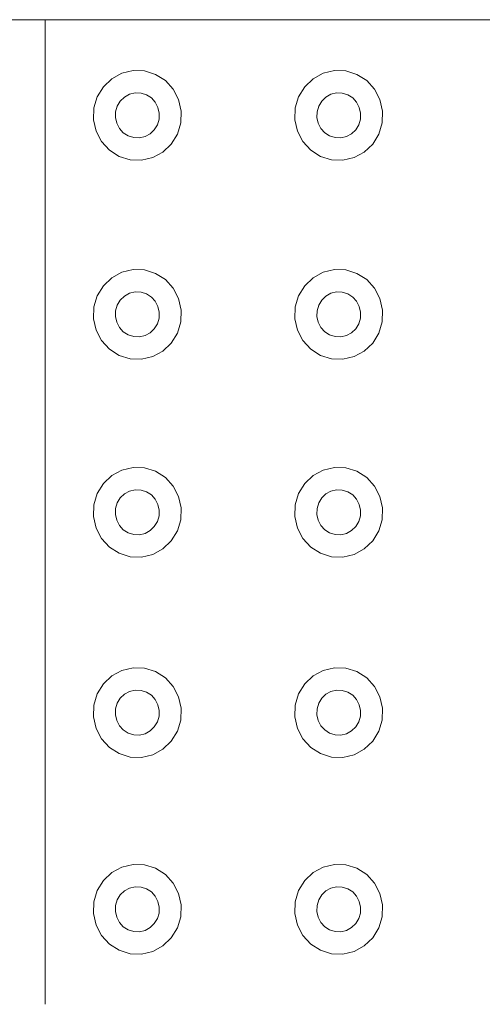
# Model space of a CAD drawing. Extents: x 5066 to 9756, y -2696 to -1109.
# Tile 239 of 248: x 9439.925 to 9440.161, y -2592.385 to -2591.885. Entities that reach past the tile are written whole.
import ezdxf

# ---------------------------------------------------------------- set-up
doc = ezdxf.new("R2010")
doc.units = 0
doc.header["$MEASUREMENT"] = 0
doc.layers.add('IFC-Elemento construtivo genérico-Contorno', color=253, linetype='CONTINUOUS', lineweight=5)

msp = doc.modelspace()

# ---------------------------------------------------------------- linework, layer by layer
at = {"layer": 'IFC-Elemento construtivo genérico-Contorno', "color": 8, "lineweight": 5}
for p, q in [((9439.75687, -2591.88503), (9439.93839, -2591.88503)), ((9439.93839, -2591.88503), (9440.43839, -2591.88503)), ((9439.93839, -2592.38503), (9439.93839, -2591.88503)), ((9439.96804, -2591.91906), (9439.9723, -2591.91499)), ((9439.9723, -2591.91499), (9439.97745, -2591.91218)), ((9439.97745, -2591.91218), (9439.98312, -2591.91083)), ((9439.98312, -2591.91083), (9439.98898, -2591.91104)), ((9439.98898, -2591.91104), (9439.99456, -2591.91279)), ((9439.99456, -2591.91279), (9439.99952, -2591.91595)), ((9440.07034, -2591.91906), (9440.0746, -2591.91499)), ((9440.0746, -2591.91499), (9440.07976, -2591.91218)), ((9440.07976, -2591.91218), (9440.08546, -2591.91083)), ((9440.08546, -2591.91083), (9440.09128, -2591.91104)), ((9440.09128, -2591.91104), (9440.09687, -2591.91279)), ((9440.09687, -2591.91279), (9440.10183, -2591.91595)), ((9439.96491, -2591.92414), (9439.96804, -2591.91906)), ((9439.99952, -2591.91595), (9440.00347, -2591.92032)), ((9440.06726, -2591.92414), (9440.07034, -2591.91906)), ((9440.10183, -2591.91595), (9440.10581, -2591.92032)), ((9439.96323, -2591.92985), (9439.96491, -2591.92414)), ((9439.97663, -2591.92634), (9439.97878, -2591.9243)), ((9439.97878, -2591.9243), (9439.98136, -2591.9229)), ((9439.98136, -2591.9229), (9439.98421, -2591.92223)), ((9439.98421, -2591.92223), (9439.98714, -2591.92233)), ((9439.98714, -2591.92233), (9439.98991, -2591.92321)), ((9439.98991, -2591.92321), (9439.99241, -2591.92479)), ((9439.99241, -2591.92479), (9439.99437, -2591.92697)), ((9440.00347, -2591.92032), (9440.00624, -2591.9256)), ((9440.06554, -2591.92985), (9440.06726, -2591.92414)), ((9440.07898, -2591.92634), (9440.08113, -2591.9243)), ((9440.08113, -2591.9243), (9440.0837, -2591.9229)), ((9440.0837, -2591.9229), (9440.08655, -2591.92223)), ((9440.08655, -2591.92223), (9440.08945, -2591.92233)), ((9440.08945, -2591.92233), (9440.09226, -2591.92321)), ((9440.09226, -2591.92321), (9440.09472, -2591.92479)), ((9440.09472, -2591.92479), (9440.09671, -2591.92697)), ((9440.10581, -2591.92032), (9440.10855, -2591.9256)), ((9439.96304, -2591.93582), (9439.96323, -2591.92985)), ((9439.97425, -2591.93174), (9439.97511, -2591.92888)), ((9439.97511, -2591.92888), (9439.97663, -2591.92634)), ((9439.99437, -2591.92697), (9439.99577, -2591.92961)), ((9439.99577, -2591.92961), (9439.9964, -2591.93252)), ((9440.00624, -2591.9256), (9440.00753, -2591.93142)), ((9440.06534, -2591.93582), (9440.06554, -2591.92985)), ((9440.07659, -2591.93174), (9440.07745, -2591.92888)), ((9440.07745, -2591.92888), (9440.07898, -2591.92634)), ((9440.09671, -2591.92697), (9440.09808, -2591.92961)), ((9440.09808, -2591.92961), (9440.09874, -2591.93252)), ((9440.10855, -2591.9256), (9440.10988, -2591.93142)), ((9439.97417, -2591.93472), (9439.97425, -2591.93174)), ((9439.97417, -2591.93472), (9439.9748, -2591.93763)), ((9439.99632, -2591.9355), (9439.9964, -2591.93252)), ((9440.00734, -2591.93739), (9440.00753, -2591.93142)), ((9440.07648, -2591.93472), (9440.07659, -2591.93174)), ((9440.07648, -2591.93472), (9440.07714, -2591.93763)), ((9440.09866, -2591.9355), (9440.09874, -2591.93252)), ((9440.10968, -2591.93739), (9440.10988, -2591.93142)), ((9439.96304, -2591.93582), (9439.96433, -2591.94165)), ((9439.9748, -2591.93763), (9439.97616, -2591.94027)), ((9439.9939, -2591.9409), (9439.99546, -2591.93837)), ((9439.99546, -2591.93837), (9439.99632, -2591.9355)), ((9440.00566, -2591.94311), (9440.00734, -2591.93739)), ((9440.06534, -2591.93582), (9440.06667, -2591.94165)), ((9440.07714, -2591.93763), (9440.07851, -2591.94027)), ((9440.09624, -2591.9409), (9440.0978, -2591.93837)), ((9440.0978, -2591.93837), (9440.09866, -2591.9355)), ((9440.10796, -2591.94311), (9440.10968, -2591.93739)), ((9439.96433, -2591.94165), (9439.96706, -2591.94693)), ((9439.97616, -2591.94027), (9439.97816, -2591.94246)), ((9439.97816, -2591.94246), (9439.98066, -2591.94404)), ((9439.98066, -2591.94404), (9439.98343, -2591.94491)), ((9439.98343, -2591.94491), (9439.98636, -2591.94502)), ((9439.98636, -2591.94502), (9439.98921, -2591.94434)), ((9439.98921, -2591.94434), (9439.99179, -2591.94294)), ((9439.99179, -2591.94294), (9439.9939, -2591.9409)), ((9440.00253, -2591.94818), (9440.00566, -2591.94311)), ((9440.06667, -2591.94165), (9440.06941, -2591.94693)), ((9440.07851, -2591.94027), (9440.0805, -2591.94246)), ((9440.0805, -2591.94246), (9440.083, -2591.94404)), ((9440.083, -2591.94404), (9440.08577, -2591.94491)), ((9440.08577, -2591.94491), (9440.0887, -2591.94502)), ((9440.0887, -2591.94502), (9440.09152, -2591.94434)), ((9440.09152, -2591.94434), (9440.09409, -2591.94294)), ((9440.09409, -2591.94294), (9440.09624, -2591.9409)), ((9440.10488, -2591.94818), (9440.10796, -2591.94311)), ((9439.96706, -2591.94693), (9439.97105, -2591.95129)), ((9439.99827, -2591.95225), (9440.00253, -2591.94818)), ((9440.06941, -2591.94693), (9440.07339, -2591.95129)), ((9440.10062, -2591.95225), (9440.10488, -2591.94818)), ((9439.97105, -2591.95129), (9439.97601, -2591.95446)), ((9439.97601, -2591.95446), (9439.98159, -2591.9562)), ((9439.99312, -2591.95506), (9439.99827, -2591.95225)), ((9440.07339, -2591.95129), (9440.07835, -2591.95446)), ((9440.07835, -2591.95446), (9440.08394, -2591.9562)), ((9440.09546, -2591.95506), (9440.10062, -2591.95225)), ((9439.98159, -2591.9562), (9439.98745, -2591.95641)), ((9439.98745, -2591.95641), (9439.99312, -2591.95506)), ((9440.08394, -2591.9562), (9440.08976, -2591.95641)), ((9440.08976, -2591.95641), (9440.09546, -2591.95506)), ((9439.9723, -2592.01606), (9439.97745, -2592.01325)), ((9439.97745, -2592.01325), (9439.98312, -2592.01191)), ((9439.98312, -2592.01191), (9439.98898, -2592.01212)), ((9439.98898, -2592.01212), (9439.99456, -2592.01386)), ((9439.99456, -2592.01386), (9439.99952, -2592.01703)), ((9440.0746, -2592.01606), (9440.07976, -2592.01325)), ((9440.07976, -2592.01325), (9440.08546, -2592.01191)), ((9440.08546, -2592.01191), (9440.09128, -2592.01212)), ((9440.09128, -2592.01212), (9440.09687, -2592.01386)), ((9440.09687, -2592.01386), (9440.10183, -2592.01703)), ((9439.96804, -2592.02014), (9439.9723, -2592.01606)), ((9439.99952, -2592.01703), (9440.00347, -2592.02139)), ((9440.07034, -2592.02014), (9440.0746, -2592.01606)), ((9440.10183, -2592.01703), (9440.10581, -2592.02139)), ((9439.96491, -2592.02521), (9439.96804, -2592.02014)), ((9439.97878, -2592.02538), (9439.98136, -2592.02398)), ((9439.98136, -2592.02398), (9439.98421, -2592.0233)), ((9439.98421, -2592.0233), (9439.98714, -2592.02341)), ((9439.98714, -2592.02341), (9439.98991, -2592.02428)), ((9439.98991, -2592.02428), (9439.99241, -2592.02586)), ((9440.00347, -2592.02139), (9440.00624, -2592.02667)), ((9440.06726, -2592.02521), (9440.07034, -2592.02014)), ((9440.08113, -2592.02538), (9440.0837, -2592.02398)), ((9440.0837, -2592.02398), (9440.08655, -2592.0233)), ((9440.08655, -2592.0233), (9440.08945, -2592.02341)), ((9440.08945, -2592.02341), (9440.09226, -2592.02428)), ((9440.09226, -2592.02428), (9440.09472, -2592.02586)), ((9440.10581, -2592.02139), (9440.10855, -2592.02667)), ((9439.96323, -2592.03092), (9439.96491, -2592.02521)), ((9439.97425, -2592.03281), (9439.97511, -2592.02995)), ((9439.97511, -2592.02995), (9439.97663, -2592.02742)), ((9439.97663, -2592.02742), (9439.97878, -2592.02538)), ((9439.99241, -2592.02586), (9439.99437, -2592.02804)), ((9439.99437, -2592.02804), (9439.99577, -2592.03069)), ((9440.00624, -2592.02667), (9440.00753, -2592.03249)), ((9440.06554, -2592.03092), (9440.06726, -2592.02521)), ((9440.07659, -2592.03281), (9440.07745, -2592.02995)), ((9440.07745, -2592.02995), (9440.07898, -2592.02742)), ((9440.07898, -2592.02742), (9440.08113, -2592.02538)), ((9440.09472, -2592.02586), (9440.09671, -2592.02804)), ((9440.09671, -2592.02804), (9440.09808, -2592.03069)), ((9440.10855, -2592.02667), (9440.10988, -2592.03249)), ((9439.96304, -2592.0369), (9439.96323, -2592.03092)), ((9439.97417, -2592.0358), (9439.97425, -2592.03281)), ((9439.99577, -2592.03069), (9439.9964, -2592.0336)), ((9439.99632, -2592.03658), (9439.9964, -2592.0336)), ((9440.00734, -2592.03847), (9440.00753, -2592.03249)), ((9440.06534, -2592.0369), (9440.06554, -2592.03092)), ((9440.07648, -2592.0358), (9440.07659, -2592.03281)), ((9440.09808, -2592.03069), (9440.09874, -2592.0336)), ((9440.09866, -2592.03658), (9440.09874, -2592.0336)), ((9440.10968, -2592.03847), (9440.10988, -2592.03249)), ((9439.96304, -2592.0369), (9439.96433, -2592.04272)), ((9439.97417, -2592.0358), (9439.9748, -2592.03871)), ((9439.9748, -2592.03871), (9439.97616, -2592.04135)), ((9439.9939, -2592.04197), (9439.99546, -2592.03944)), ((9439.99546, -2592.03944), (9439.99632, -2592.03658)), ((9440.00566, -2592.04418), (9440.00734, -2592.03847)), ((9440.06534, -2592.0369), (9440.06667, -2592.04272)), ((9440.07648, -2592.0358), (9440.07714, -2592.03871)), ((9440.07714, -2592.03871), (9440.07851, -2592.04135)), ((9440.09624, -2592.04197), (9440.0978, -2592.03944)), ((9440.0978, -2592.03944), (9440.09866, -2592.03658)), ((9440.10796, -2592.04418), (9440.10968, -2592.03847)), ((9439.96433, -2592.04272), (9439.96706, -2592.048)), ((9439.97616, -2592.04135), (9439.97816, -2592.04353)), ((9439.97816, -2592.04353), (9439.98066, -2592.04511)), ((9439.98921, -2592.04542), (9439.99179, -2592.04401)), ((9439.99179, -2592.04401), (9439.9939, -2592.04197)), ((9440.00253, -2592.04925), (9440.00566, -2592.04418)), ((9440.06667, -2592.04272), (9440.06941, -2592.048)), ((9440.07851, -2592.04135), (9440.0805, -2592.04353)), ((9440.0805, -2592.04353), (9440.083, -2592.04511)), ((9440.09152, -2592.04542), (9440.09409, -2592.04401)), ((9440.09409, -2592.04401), (9440.09624, -2592.04197)), ((9440.10488, -2592.04925), (9440.10796, -2592.04418)), ((9439.96706, -2592.048), (9439.97105, -2592.05237)), ((9439.98066, -2592.04511), (9439.98343, -2592.04599)), ((9439.98343, -2592.04599), (9439.98636, -2592.04609)), ((9439.98636, -2592.04609), (9439.98921, -2592.04542)), ((9439.99827, -2592.05333), (9440.00253, -2592.04925)), ((9440.06941, -2592.048), (9440.07339, -2592.05237)), ((9440.083, -2592.04511), (9440.08577, -2592.04599)), ((9440.08577, -2592.04599), (9440.0887, -2592.04609)), ((9440.0887, -2592.04609), (9440.09152, -2592.04542)), ((9440.10062, -2592.05333), (9440.10488, -2592.04925)), ((9439.97105, -2592.05237), (9439.97601, -2592.05553)), ((9439.99312, -2592.05614), (9439.99827, -2592.05333)), ((9440.07339, -2592.05237), (9440.07835, -2592.05553)), ((9440.09546, -2592.05614), (9440.10062, -2592.05333)), ((9439.97601, -2592.05553), (9439.98159, -2592.05728)), ((9439.98159, -2592.05728), (9439.98745, -2592.05748)), ((9439.98745, -2592.05748), (9439.99312, -2592.05614)), ((9440.07835, -2592.05553), (9440.08394, -2592.05728)), ((9440.08394, -2592.05728), (9440.08976, -2592.05748)), ((9440.08976, -2592.05748), (9440.09546, -2592.05614)), ((9439.9723, -2592.11654), (9439.97745, -2592.11373)), ((9439.97745, -2592.11373), (9439.98312, -2592.11238)), ((9439.98312, -2592.11238), (9439.98898, -2592.11259)), ((9439.98898, -2592.11259), (9439.99456, -2592.11434)), ((9439.99456, -2592.11434), (9439.99952, -2592.1175)), ((9440.0746, -2592.11654), (9440.07976, -2592.11373)), ((9440.07976, -2592.11373), (9440.08546, -2592.11238)), ((9440.08546, -2592.11238), (9440.09128, -2592.11259)), ((9440.09128, -2592.11259), (9440.09687, -2592.11434)), ((9440.09687, -2592.11434), (9440.10183, -2592.1175)), ((9439.96804, -2592.12062), (9439.9723, -2592.11654)), ((9439.99952, -2592.1175), (9440.00347, -2592.12187)), ((9440.07034, -2592.12062), (9440.0746, -2592.11654)), ((9440.10183, -2592.1175), (9440.10581, -2592.12187)), ((9439.96491, -2592.12569), (9439.96804, -2592.12062)), ((9439.97878, -2592.12586), (9439.98136, -2592.12445)), ((9439.98136, -2592.12445), (9439.98421, -2592.12378)), ((9439.98421, -2592.12378), (9439.98714, -2592.12388)), ((9439.98714, -2592.12388), (9439.98991, -2592.12475)), ((9439.98991, -2592.12475), (9439.99241, -2592.12633)), ((9440.00347, -2592.12187), (9440.00624, -2592.12715)), ((9440.06726, -2592.12569), (9440.07034, -2592.12062)), ((9440.08113, -2592.12586), (9440.0837, -2592.12445)), ((9440.0837, -2592.12445), (9440.08655, -2592.12378)), ((9440.08655, -2592.12378), (9440.08945, -2592.12388)), ((9440.08945, -2592.12388), (9440.09226, -2592.12475)), ((9440.09226, -2592.12475), (9440.09472, -2592.12633)), ((9440.10581, -2592.12187), (9440.10855, -2592.12715)), ((9439.96323, -2592.1314), (9439.96491, -2592.12569)), ((9439.97511, -2592.13043), (9439.97663, -2592.1279)), ((9439.97663, -2592.1279), (9439.97878, -2592.12586)), ((9439.99241, -2592.12633), (9439.99437, -2592.12852)), ((9439.99437, -2592.12852), (9439.99577, -2592.13116)), ((9440.00624, -2592.12715), (9440.00753, -2592.13297)), ((9440.06554, -2592.1314), (9440.06726, -2592.12569)), ((9440.07745, -2592.13043), (9440.07898, -2592.1279)), ((9440.07898, -2592.1279), (9440.08113, -2592.12586)), ((9440.09472, -2592.12633), (9440.09671, -2592.12852)), ((9440.09671, -2592.12852), (9440.09808, -2592.13116)), ((9440.10855, -2592.12715), (9440.10988, -2592.13297)), ((9439.96304, -2592.13737), (9439.96323, -2592.1314)), ((9439.97417, -2592.13628), (9439.97425, -2592.13329)), ((9439.97425, -2592.13329), (9439.97511, -2592.13043)), ((9439.99577, -2592.13116), (9439.9964, -2592.13407)), ((9439.99632, -2592.13706), (9439.9964, -2592.13407)), ((9440.00734, -2592.13894), (9440.00753, -2592.13297)), ((9440.06534, -2592.13737), (9440.06554, -2592.1314)), ((9440.07648, -2592.13628), (9440.07659, -2592.13329)), ((9440.07659, -2592.13329), (9440.07745, -2592.13043)), ((9440.09808, -2592.13116), (9440.09874, -2592.13407)), ((9440.09866, -2592.13706), (9440.09874, -2592.13407)), ((9440.10968, -2592.13894), (9440.10988, -2592.13297)), ((9439.96304, -2592.13737), (9439.96433, -2592.1432)), ((9439.97417, -2592.13628), (9439.9748, -2592.13919)), ((9439.9748, -2592.13919), (9439.97616, -2592.14182)), ((9439.9939, -2592.14245), (9439.99546, -2592.13991)), ((9439.99546, -2592.13991), (9439.99632, -2592.13706)), ((9440.00566, -2592.14466), (9440.00734, -2592.13894)), ((9440.06534, -2592.13737), (9440.06667, -2592.1432)), ((9440.07648, -2592.13628), (9440.07714, -2592.13919)), ((9440.07714, -2592.13919), (9440.07851, -2592.14182)), ((9440.09624, -2592.14245), (9440.0978, -2592.13991)), ((9440.0978, -2592.13991), (9440.09866, -2592.13706)), ((9440.10796, -2592.14466), (9440.10968, -2592.13894)), ((9439.96433, -2592.1432), (9439.96706, -2592.14847)), ((9439.97616, -2592.14182), (9439.97816, -2592.14401)), ((9439.97816, -2592.14401), (9439.98066, -2592.14559)), ((9439.98921, -2592.1459), (9439.99179, -2592.14449)), ((9439.99179, -2592.14449), (9439.9939, -2592.14245)), ((9440.00253, -2592.14973), (9440.00566, -2592.14466)), ((9440.06667, -2592.1432), (9440.06941, -2592.14847)), ((9440.07851, -2592.14182), (9440.0805, -2592.14401)), ((9440.0805, -2592.14401), (9440.083, -2592.14559)), ((9440.09152, -2592.1459), (9440.09409, -2592.14449)), ((9440.09409, -2592.14449), (9440.09624, -2592.14245)), ((9440.10488, -2592.14973), (9440.10796, -2592.14466)), ((9439.96706, -2592.14847), (9439.97105, -2592.15284)), ((9439.98066, -2592.14559), (9439.98343, -2592.14646)), ((9439.98343, -2592.14646), (9439.98636, -2592.14657)), ((9439.98636, -2592.14657), (9439.98921, -2592.1459)), ((9439.99827, -2592.15381), (9440.00253, -2592.14973)), ((9440.06941, -2592.14847), (9440.07339, -2592.15284)), ((9440.083, -2592.14559), (9440.08577, -2592.14646)), ((9440.08577, -2592.14646), (9440.0887, -2592.14657)), ((9440.0887, -2592.14657), (9440.09152, -2592.1459)), ((9440.10062, -2592.15381), (9440.10488, -2592.14973)), ((9439.97105, -2592.15284), (9439.97601, -2592.15601)), ((9439.99312, -2592.15661), (9439.99827, -2592.15381)), ((9440.07339, -2592.15284), (9440.07835, -2592.15601)), ((9440.09546, -2592.15661), (9440.10062, -2592.15381)), ((9439.97601, -2592.15601), (9439.98159, -2592.15776)), ((9439.98159, -2592.15776), (9439.98745, -2592.15796)), ((9439.98745, -2592.15796), (9439.99312, -2592.15661)), ((9440.07835, -2592.15601), (9440.08394, -2592.15776)), ((9440.08394, -2592.15776), (9440.08976, -2592.15796)), ((9440.08976, -2592.15796), (9440.09546, -2592.15661)), ((9439.97745, -2592.21546), (9439.98312, -2592.21411)), ((9439.98312, -2592.21411), (9439.98898, -2592.21432)), ((9439.98898, -2592.21432), (9439.99456, -2592.21606)), ((9440.07976, -2592.21546), (9440.08546, -2592.21411)), ((9440.08546, -2592.21411), (9440.09128, -2592.21432)), ((9440.09128, -2592.21432), (9440.09687, -2592.21606)), ((9439.96804, -2592.22235), (9439.9723, -2592.21826)), ((9439.9723, -2592.21826), (9439.97745, -2592.21546)), ((9439.99456, -2592.21606), (9439.99952, -2592.21923)), ((9439.99952, -2592.21923), (9440.00347, -2592.2236)), ((9440.07034, -2592.22235), (9440.0746, -2592.21826)), ((9440.0746, -2592.21826), (9440.07976, -2592.21546)), ((9440.09687, -2592.21606), (9440.10183, -2592.21923)), ((9440.10183, -2592.21923), (9440.10581, -2592.2236)), ((9439.96491, -2592.22741), (9439.96804, -2592.22235)), ((9440.00347, -2592.2236), (9440.00624, -2592.22887)), ((9440.06726, -2592.22741), (9440.07034, -2592.22235)), ((9440.10581, -2592.2236), (9440.10855, -2592.22887)), ((9439.96323, -2592.23313), (9439.96491, -2592.22741)), ((9439.97511, -2592.23216), (9439.97663, -2592.22962)), ((9439.97663, -2592.22962), (9439.97878, -2592.22758)), ((9439.97878, -2592.22758), (9439.98136, -2592.22618)), ((9439.98136, -2592.22618), (9439.98421, -2592.2255)), ((9439.98421, -2592.2255), (9439.98714, -2592.22561)), ((9439.98714, -2592.22561), (9439.98991, -2592.22648)), ((9439.98991, -2592.22648), (9439.99241, -2592.22806)), ((9439.99241, -2592.22806), (9439.99437, -2592.23025)), ((9440.00624, -2592.22887), (9440.00753, -2592.23469)), ((9440.06554, -2592.23313), (9440.06726, -2592.22741)), ((9440.07745, -2592.23216), (9440.07898, -2592.22962)), ((9440.07898, -2592.22962), (9440.08113, -2592.22758)), ((9440.08113, -2592.22758), (9440.0837, -2592.22618)), ((9440.0837, -2592.22618), (9440.08655, -2592.2255)), ((9440.08655, -2592.2255), (9440.08945, -2592.22561)), ((9440.08945, -2592.22561), (9440.09226, -2592.22648)), ((9440.09226, -2592.22648), (9440.09472, -2592.22806)), ((9440.09472, -2592.22806), (9440.09671, -2592.23025)), ((9440.10855, -2592.22887), (9440.10988, -2592.23469)), ((9439.96304, -2592.2391), (9439.96323, -2592.23313)), ((9439.97425, -2592.23502), (9439.97511, -2592.23216)), ((9439.99437, -2592.23025), (9439.99577, -2592.23289)), ((9439.99577, -2592.23289), (9439.9964, -2592.2358)), ((9440.00734, -2592.24067), (9440.00753, -2592.23469)), ((9440.06534, -2592.2391), (9440.06554, -2592.23313)), ((9440.07659, -2592.23502), (9440.07745, -2592.23216)), ((9440.09671, -2592.23025), (9440.09808, -2592.23289)), ((9440.09808, -2592.23289), (9440.09874, -2592.2358)), ((9440.10968, -2592.24067), (9440.10988, -2592.23469)), ((9439.96304, -2592.2391), (9439.96433, -2592.24492)), ((9439.97417, -2592.238), (9439.97425, -2592.23502)), ((9439.97417, -2592.238), (9439.9748, -2592.24092)), ((9439.99546, -2592.24164), (9439.99632, -2592.23879)), ((9439.99632, -2592.23879), (9439.9964, -2592.2358)), ((9440.06534, -2592.2391), (9440.06667, -2592.24492)), ((9440.07648, -2592.238), (9440.07659, -2592.23502)), ((9440.07648, -2592.238), (9440.07714, -2592.24092)), ((9440.0978, -2592.24164), (9440.09866, -2592.23879)), ((9440.09866, -2592.23879), (9440.09874, -2592.2358)), ((9439.96433, -2592.24492), (9439.96706, -2592.2502)), ((9439.9748, -2592.24092), (9439.97616, -2592.24355)), ((9439.97616, -2592.24355), (9439.97816, -2592.24573)), ((9439.99179, -2592.24622), (9439.9939, -2592.24418)), ((9439.9939, -2592.24418), (9439.99546, -2592.24164)), ((9440.00566, -2592.24638), (9440.00734, -2592.24067)), ((9440.06667, -2592.24492), (9440.06941, -2592.2502)), ((9440.07714, -2592.24092), (9440.07851, -2592.24355)), ((9440.07851, -2592.24355), (9440.0805, -2592.24573)), ((9440.09409, -2592.24622), (9440.09624, -2592.24418)), ((9440.09624, -2592.24418), (9440.0978, -2592.24164)), ((9440.10796, -2592.24638), (9440.10968, -2592.24067)), ((9439.97816, -2592.24573), (9439.98066, -2592.24732)), ((9439.98066, -2592.24732), (9439.98343, -2592.24819)), ((9439.98343, -2592.24819), (9439.98636, -2592.24829)), ((9439.98636, -2592.24829), (9439.98921, -2592.24762)), ((9439.98921, -2592.24762), (9439.99179, -2592.24622)), ((9440.00253, -2592.25145), (9440.00566, -2592.24638)), ((9440.0805, -2592.24573), (9440.083, -2592.24732)), ((9440.083, -2592.24732), (9440.08577, -2592.24819)), ((9440.08577, -2592.24819), (9440.0887, -2592.24829)), ((9440.0887, -2592.24829), (9440.09152, -2592.24762)), ((9440.09152, -2592.24762), (9440.09409, -2592.24622)), ((9440.10488, -2592.25145), (9440.10796, -2592.24638)), ((9439.96706, -2592.2502), (9439.97105, -2592.25457)), ((9439.97105, -2592.25457), (9439.97601, -2592.25774)), ((9439.99827, -2592.25553), (9440.00253, -2592.25145)), ((9440.06941, -2592.2502), (9440.07339, -2592.25457)), ((9440.07339, -2592.25457), (9440.07835, -2592.25774)), ((9440.10062, -2592.25553), (9440.10488, -2592.25145)), ((9439.97601, -2592.25774), (9439.98159, -2592.25948)), ((9439.98159, -2592.25948), (9439.98745, -2592.25968)), ((9439.98745, -2592.25968), (9439.99312, -2592.25834)), ((9439.99312, -2592.25834), (9439.99827, -2592.25553)), ((9440.07835, -2592.25774), (9440.08394, -2592.25948)), ((9440.08394, -2592.25948), (9440.08976, -2592.25968)), ((9440.08976, -2592.25968), (9440.09546, -2592.25834)), ((9440.09546, -2592.25834), (9440.10062, -2592.25553)), ((9439.97745, -2592.31534), (9439.98312, -2592.314)), ((9439.98312, -2592.314), (9439.98898, -2592.3142)), ((9439.98898, -2592.3142), (9439.99456, -2592.31595)), ((9440.07976, -2592.31534), (9440.08546, -2592.314)), ((9440.08546, -2592.314), (9440.09128, -2592.3142)), ((9440.09128, -2592.3142), (9440.09687, -2592.31595)), ((9439.96804, -2592.32223), (9439.9723, -2592.31815)), ((9439.9723, -2592.31815), (9439.97745, -2592.31534)), ((9439.99456, -2592.31595), (9439.99952, -2592.31911)), ((9439.99952, -2592.31911), (9440.00347, -2592.32348)), ((9440.07034, -2592.32223), (9440.0746, -2592.31815)), ((9440.0746, -2592.31815), (9440.07976, -2592.31534)), ((9440.09687, -2592.31595), (9440.10183, -2592.31911)), ((9440.10183, -2592.31911), (9440.10581, -2592.32348)), ((9439.96491, -2592.3273), (9439.96804, -2592.32223)), ((9440.00347, -2592.32348), (9440.00624, -2592.32876)), ((9440.06726, -2592.3273), (9440.07034, -2592.32223)), ((9440.10581, -2592.32348), (9440.10855, -2592.32876)), ((9439.96323, -2592.33301), (9439.96491, -2592.3273)), ((9439.97511, -2592.33204), (9439.97663, -2592.32951)), ((9439.97663, -2592.32951), (9439.97878, -2592.32747)), ((9439.97878, -2592.32747), (9439.98136, -2592.32606)), ((9439.98136, -2592.32606), (9439.98421, -2592.32539)), ((9439.98421, -2592.32539), (9439.98714, -2592.3255)), ((9439.98714, -2592.3255), (9439.98991, -2592.32636)), ((9439.98991, -2592.32636), (9439.99241, -2592.32795)), ((9439.99241, -2592.32795), (9439.99437, -2592.33013)), ((9440.00624, -2592.32876), (9440.00753, -2592.33458)), ((9440.06554, -2592.33301), (9440.06726, -2592.3273)), ((9440.07745, -2592.33204), (9440.07898, -2592.32951)), ((9440.07898, -2592.32951), (9440.08113, -2592.32747)), ((9440.08113, -2592.32747), (9440.0837, -2592.32606)), ((9440.0837, -2592.32606), (9440.08655, -2592.32539)), ((9440.08655, -2592.32539), (9440.08945, -2592.3255)), ((9440.08945, -2592.3255), (9440.09226, -2592.32636)), ((9440.09226, -2592.32636), (9440.09472, -2592.32795)), ((9440.09472, -2592.32795), (9440.09671, -2592.33013)), ((9440.10855, -2592.32876), (9440.10988, -2592.33458)), ((9439.96304, -2592.33899), (9439.96323, -2592.33301)), ((9439.97417, -2592.33789), (9439.97425, -2592.3349)), ((9439.97425, -2592.3349), (9439.97511, -2592.33204)), ((9439.99437, -2592.33013), (9439.99577, -2592.33277)), ((9439.99577, -2592.33277), (9439.9964, -2592.33568)), ((9440.00734, -2592.34055), (9440.00753, -2592.33458)), ((9440.06534, -2592.33899), (9440.06554, -2592.33301)), ((9440.07648, -2592.33789), (9440.07659, -2592.3349)), ((9440.07659, -2592.3349), (9440.07745, -2592.33204)), ((9440.09671, -2592.33013), (9440.09808, -2592.33277)), ((9440.09808, -2592.33277), (9440.09874, -2592.33568)), ((9440.10968, -2592.34055), (9440.10988, -2592.33458)), ((9439.96304, -2592.33899), (9439.96433, -2592.34481)), ((9439.97417, -2592.33789), (9439.9748, -2592.3408)), ((9439.99546, -2592.34153), (9439.99632, -2592.33867)), ((9439.99632, -2592.33867), (9439.9964, -2592.33568)), ((9440.06534, -2592.33899), (9440.06667, -2592.34481)), ((9440.07648, -2592.33789), (9440.07714, -2592.3408)), ((9440.0978, -2592.34153), (9440.09866, -2592.33867)), ((9440.09866, -2592.33867), (9440.09874, -2592.33568)), ((9439.96433, -2592.34481), (9439.96706, -2592.35008)), ((9439.9748, -2592.3408), (9439.97616, -2592.34343)), ((9439.97616, -2592.34343), (9439.97816, -2592.34562)), ((9439.99179, -2592.3461), (9439.9939, -2592.34406)), ((9439.9939, -2592.34406), (9439.99546, -2592.34153)), ((9440.00566, -2592.34627), (9440.00734, -2592.34055)), ((9440.06667, -2592.34481), (9440.06941, -2592.35008)), ((9440.07714, -2592.3408), (9440.07851, -2592.34343)), ((9440.07851, -2592.34343), (9440.0805, -2592.34562)), ((9440.09409, -2592.3461), (9440.09624, -2592.34406)), ((9440.09624, -2592.34406), (9440.0978, -2592.34153)), ((9440.10796, -2592.34627), (9440.10968, -2592.34055)), ((9439.97816, -2592.34562), (9439.98066, -2592.3472)), ((9439.98066, -2592.3472), (9439.98343, -2592.34807)), ((9439.98343, -2592.34807), (9439.98636, -2592.34818)), ((9439.98636, -2592.34818), (9439.98921, -2592.34751)), ((9439.98921, -2592.34751), (9439.99179, -2592.3461)), ((9440.00253, -2592.35134), (9440.00566, -2592.34627)), ((9440.0805, -2592.34562), (9440.083, -2592.3472)), ((9440.083, -2592.3472), (9440.08577, -2592.34807)), ((9440.08577, -2592.34807), (9440.0887, -2592.34818)), ((9440.0887, -2592.34818), (9440.09152, -2592.34751)), ((9440.09152, -2592.34751), (9440.09409, -2592.3461)), ((9440.10488, -2592.35134), (9440.10796, -2592.34627)), ((9439.96706, -2592.35008), (9439.97105, -2592.35446)), ((9439.97105, -2592.35446), (9439.97601, -2592.35762)), ((9439.99827, -2592.35542), (9440.00253, -2592.35134)), ((9440.06941, -2592.35008), (9440.07339, -2592.35446)), ((9440.07339, -2592.35446), (9440.07835, -2592.35762)), ((9440.10062, -2592.35542), (9440.10488, -2592.35134)), ((9439.97601, -2592.35762), (9439.98159, -2592.35937)), ((9439.98159, -2592.35937), (9439.98745, -2592.35957)), ((9439.98745, -2592.35957), (9439.99312, -2592.35822)), ((9439.99312, -2592.35822), (9439.99827, -2592.35542)), ((9440.07835, -2592.35762), (9440.08394, -2592.35937)), ((9440.08394, -2592.35937), (9440.08976, -2592.35957)), ((9440.08976, -2592.35957), (9440.09546, -2592.35822)), ((9440.09546, -2592.35822), (9440.10062, -2592.35542))]:
    msp.add_line(p, q, dxfattribs=at)

doc.saveas('drawing.dxf')
